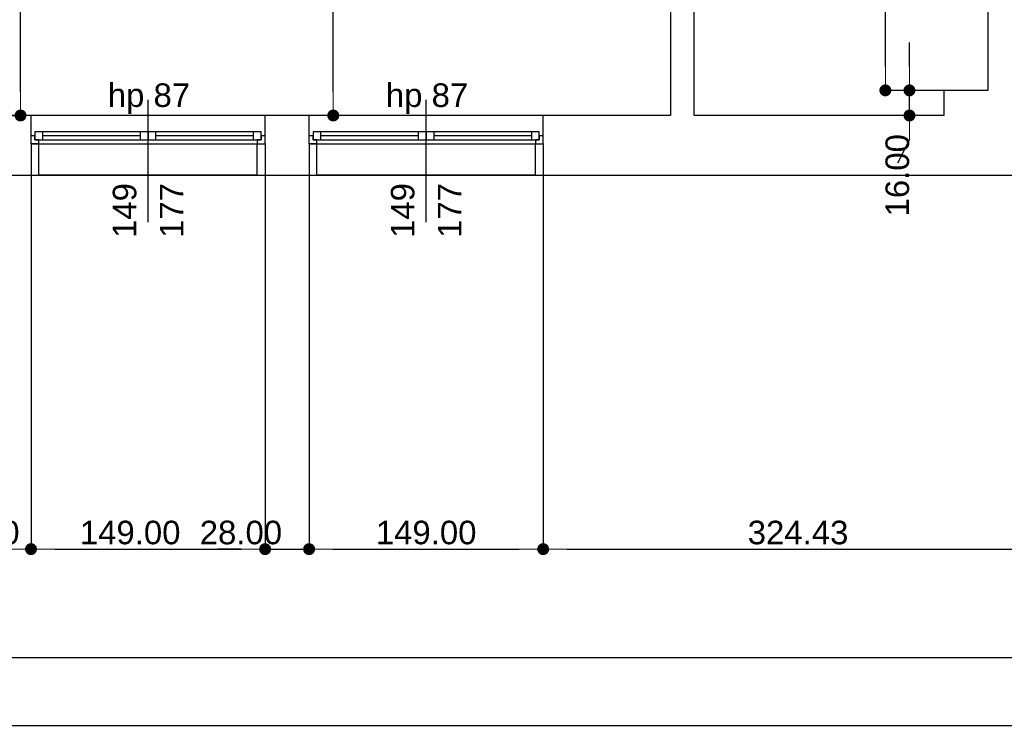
# Model space of a CAD drawing. Header units: millimetres. Extents: x -175445 to -20415, y -559200 to 231527.
# Tile 189 of 256: x -101623 to -95356, y -116408 to -111877. Entities that reach past the tile are written whole.
import ezdxf

# ---------------------------------------------------------------- set-up
doc = ezdxf.new("R2010")
doc.units = ezdxf.units.MM
doc.header["$MEASUREMENT"] = 0
for name, color, linetype in [('Obiekt', 7, 'Continuous'), ('Okno', 7, 'Continuous'), ('Strop', 7, 'Continuous'), ('Słup', 7, 'Continuous'), ('Wymiary', 63, 'Continuous'), ('Ściana', 7, 'Continuous')]:
    doc.layers.add(name, color=color, linetype=linetype)
doc.styles.add('Arial', font='txt')
doc.dimstyles.new('GENERATED_STYLE__1', dxfattribs={"dimtxt": 150, "dimasz": 152, "dimexe": 0.18, "dimexo": 0, "dimgap": 0.09, "dimtad": 1, "dimtih": 1, "dimtoh": 1, "dimlfac": 0.1, "dimzin": 0, "dimdsep": 46, "dimtxsty": 'Arial', "dimblk": 'ARROWHEAD_11', "dimblk1": 'ARROWHEAD_11', "dimblk2": 'ARROWHEAD_11', "dimcen": 0.09, "dimclrd": 114, "dimclre": 114, "dimclrt": 114, "dimazin": 0, "dimtfac": 1, "dimtdec": 4, "dimtmove": 0, "dimatfit": 3, "dimfxl": 1, "dimtolj": 1, "dimtzin": 0, "dimarcsym": 0})
doc.dimstyles.new('GENERATED_STYLE__3', dxfattribs={"dimtxt": 150, "dimasz": 152, "dimexe": 0.18, "dimexo": 0, "dimgap": 0.09, "dimtad": 1, "dimlfac": 0.1, "dimzin": 0, "dimdsep": 46, "dimtxsty": 'Arial', "dimblk": 'ARROWHEAD_11', "dimblk1": 'ARROWHEAD_11', "dimblk2": 'ARROWHEAD_11', "dimcen": 0.09, "dimclrd": 114, "dimclre": 114, "dimclrt": 114, "dimazin": 0, "dimtfac": 1, "dimtdec": 4, "dimtmove": 2, "dimatfit": 3, "dimfxl": 1, "dimtolj": 1, "dimtzin": 0, "dimarcsym": 0})

# ---------------------------------------------------------------- blocks, each defined once
blk = doc.blocks.new('ARROWHEAD_11')
at = {"color": 0, "linetype": 'Continuous', "lineweight": 0}
blk.add_line((0, 0), (-1, 0), dxfattribs=at)
at = {"color": 0, "linetype": 'Continuous', "lineweight": 0, "const_width": 0.25, "flags": 128}
blk.add_lwpolyline([(-0.125, 0, 1), (0.125, 0, 1)], format="xyb", close=True, dxfattribs=at)
blk = doc.blocks.new('*D3264')
at = {"layer": 'Defpoints', "color": 0}
for p in [(-99627, -110556.6), (-97480.7, -110556.6), (-97480.7, -112486.6)]:
    blk.add_point(p, dxfattribs=at)
at = {"layer": 'Wymiary', "color": 114, "lineweight": -2}
for p, q in [((-97480.7, -110556.6), (-99627.2, -110556.6)), ((-99627, -110708.6), (-99627, -111217.5)), ((-99627, -112334.6), (-99627, -111825.7)), ((-97480.7, -112486.6), (-99627.2, -112486.6))]:
    blk.add_line(p, q, dxfattribs=at)
at = {"layer": 'Wymiary', "color": 114, "lineweight": -2, "xscale": 152, "yscale": 152, "zscale": 152}
for p, rotation in [((-99627, -110556.6), 90), ((-99627, -112486.6), 270)]:
    blk.add_blockref('ARROWHEAD_11', p, dxfattribs=dict(at, rotation=rotation))
at = {"layer": 'Wymiary', "color": 114, "lineweight": 13, "insert": (-99627, -111521.6), "char_height": 150, "attachment_point": 5, "rotation": 90, "style": 'Arial'}
blk.add_mtext('\\A1;193.00', dxfattribs=at)
blk = doc.blocks.new('*D3266')
at = {"layer": 'Defpoints', "color": 0}
for p in [(-101710.7, -107986.6), (-101617.4, -107986.6), (-101810.7, -112486.6)]:
    blk.add_point(p, dxfattribs=at)
at = {"layer": 'Wymiary', "color": 114, "lineweight": -2}
for p, q in [((-101710.7, -107986.6), (-101617.2, -107986.6)), ((-101617.4, -108138.6), (-101617.4, -109922.4)), ((-101617.4, -112334.6), (-101617.4, -110550.8)), ((-101810.7, -112486.6), (-101617.2, -112486.6))]:
    blk.add_line(p, q, dxfattribs=at)
at = {"layer": 'Wymiary', "color": 114, "lineweight": -2, "xscale": 152, "yscale": 152, "zscale": 152}
for p, rotation in [((-101617.4, -107986.6), 90), ((-101617.4, -112486.6), 270)]:
    blk.add_blockref('ARROWHEAD_11', p, dxfattribs=dict(at, rotation=rotation))
at = {"layer": 'Wymiary', "color": 114, "lineweight": 13, "insert": (-101617.4, -110236.6), "char_height": 150, "attachment_point": 5, "rotation": 90, "style": 'Arial'}
blk.add_mtext('\\A1;450.00', dxfattribs=at)
blk = doc.blocks.new('*D3267')
at = {"layer": 'Defpoints', "color": 0}
for p in [(-95959.5, -112326.6), (-95740.7, -112326.6), (-95740.7, -112486.6)]:
    blk.add_point(p, dxfattribs=at)
at = {"layer": 'Wymiary', "color": 114, "lineweight": -2}
for p, q in [((-95959.5, -112174.6), (-95959.5, -112022.6)), ((-95740.7, -112326.6), (-95959.7, -112326.6)), ((-95959.5, -112486.6), (-95959.5, -112326.6)), ((-95740.7, -112486.6), (-95959.7, -112486.6)), ((-95959.5, -112638.6), (-96036.2, -112790.6))]:
    blk.add_line(p, q, dxfattribs=at)
at = {"layer": 'Wymiary', "color": 114, "lineweight": -2, "xscale": 152, "yscale": 152, "zscale": 152}
for p, rotation in [((-95959.5, -112326.6), 270), ((-95959.5, -112486.6), 90)]:
    blk.add_blockref('ARROWHEAD_11', p, dxfattribs=dict(at, rotation=rotation))
at = {"layer": 'Wymiary', "color": 114, "lineweight": 13, "insert": (-96036.2, -112867.3), "char_height": 150, "attachment_point": 5, "rotation": 90, "style": 'Arial'}
blk.add_mtext('\\A1;16.00', dxfattribs=at)
blk = doc.blocks.new('*D3268')
at = {"layer": 'Defpoints', "color": 0}
for p in [(-96112.8, -109506.6), (-95816.4, -109506.6), (-95740.7, -112326.6)]:
    blk.add_point(p, dxfattribs=at)
at = {"layer": 'Wymiary', "color": 114, "lineweight": -2}
for p, q in [((-95816.4, -109506.6), (-96113, -109506.6)), ((-96112.8, -109658.6), (-96112.8, -110604.1)), ((-96112.8, -112174.6), (-96112.8, -111229.1)), ((-95740.7, -112326.6), (-96113, -112326.6))]:
    blk.add_line(p, q, dxfattribs=at)
at = {"layer": 'Wymiary', "color": 114, "lineweight": -2, "xscale": 152, "yscale": 152, "zscale": 152}
for p, rotation in [((-96112.8, -109506.6), 90), ((-96112.8, -112326.6), 270)]:
    blk.add_blockref('ARROWHEAD_11', p, dxfattribs=dict(at, rotation=rotation))
at = {"layer": 'Wymiary', "color": 114, "lineweight": 13, "insert": (-96112.8, -110916.6), "char_height": 150, "attachment_point": 5, "rotation": 90, "style": 'Arial'}
blk.add_mtext('\\A1;282.00', dxfattribs=at)
blk = doc.blocks.new('*D3893')
at = {"layer": 'Defpoints', "color": 0}
for p in [(-101550.7, -112666.6), (-102220.7, -114276.6), (-101550.7, -115247.8)]:
    blk.add_point(p, dxfattribs=at)
at = {"layer": 'Wymiary', "color": 114, "lineweight": -2}
for p, q in [((-101550.7, -112666.6), (-101550.7, -115248)), ((-102220.7, -114276.6), (-102220.7, -115248)), ((-102068.7, -115247.8), (-101702.7, -115247.8))]:
    blk.add_line(p, q, dxfattribs=at)
at = {"layer": 'Wymiary', "color": 114, "lineweight": -2, "xscale": 152, "yscale": 152, "zscale": 152, "rotation": 180}
blk.add_blockref('ARROWHEAD_11', (-102220.7, -115247.8), dxfattribs=at)
at = {"layer": 'Wymiary', "color": 114, "lineweight": -2, "xscale": 152, "yscale": 152, "zscale": 152}
blk.add_blockref('ARROWHEAD_11', (-101550.7, -115247.8), dxfattribs=at)
at = {"layer": 'Wymiary', "color": 114, "lineweight": 13, "insert": (-101885.7, -115142.8), "char_height": 150, "attachment_point": 5, "style": 'Arial'}
blk.add_mtext('\\A1;67.00', dxfattribs=at)
blk = doc.blocks.new('*D3894')
at = {"layer": 'Defpoints', "color": 0}
for p in [(-101550.7, -112666.6), (-100060.7, -112666.6), (-100060.7, -115247.8)]:
    blk.add_point(p, dxfattribs=at)
at = {"layer": 'Wymiary', "color": 114, "lineweight": -2}
for p, q in [((-101550.7, -112666.6), (-101550.7, -115248)), ((-100060.7, -112666.6), (-100060.7, -115248)), ((-101398.7, -115247.8), (-100212.7, -115247.8))]:
    blk.add_line(p, q, dxfattribs=at)
at = {"layer": 'Wymiary', "color": 114, "lineweight": -2, "xscale": 152, "yscale": 152, "zscale": 152, "rotation": 180}
blk.add_blockref('ARROWHEAD_11', (-101550.7, -115247.8), dxfattribs=at)
at = {"layer": 'Wymiary', "color": 114, "lineweight": -2, "xscale": 152, "yscale": 152, "zscale": 152}
blk.add_blockref('ARROWHEAD_11', (-100060.7, -115247.8), dxfattribs=at)
at = {"layer": 'Wymiary', "color": 114, "lineweight": 13, "insert": (-100919.6, -115142.8), "char_height": 150, "attachment_point": 5, "style": 'Arial'}
blk.add_mtext('\\A1;149.00', dxfattribs=at)
blk = doc.blocks.new('*D3895')
at = {"layer": 'Defpoints', "color": 0}
for p in [(-100060.7, -112666.6), (-99780.7, -112666.6), (-99780.7, -115247.8)]:
    blk.add_point(p, dxfattribs=at)
at = {"layer": 'Wymiary', "color": 114, "lineweight": -2}
for p, q in [((-100060.7, -112666.6), (-100060.7, -115248)), ((-99780.7, -112666.6), (-99780.7, -115248)), ((-100212.7, -115247.8), (-100364.7, -115247.8)), ((-100060.7, -115247.8), (-99780.7, -115247.8)), ((-99628.7, -115247.8), (-99476.7, -115247.8))]:
    blk.add_line(p, q, dxfattribs=at)
at = {"layer": 'Wymiary', "color": 114, "lineweight": -2, "xscale": 152, "yscale": 152, "zscale": 152}
blk.add_blockref('ARROWHEAD_11', (-100060.7, -115247.8), dxfattribs=at)
at = {"layer": 'Wymiary', "color": 114, "lineweight": -2, "xscale": 152, "yscale": 152, "zscale": 152, "rotation": 180}
blk.add_blockref('ARROWHEAD_11', (-99780.7, -115247.8), dxfattribs=at)
at = {"layer": 'Wymiary', "color": 114, "lineweight": 13, "insert": (-100214.6, -115142.8), "char_height": 150, "attachment_point": 5, "style": 'Arial'}
blk.add_mtext('\\A1;28.00', dxfattribs=at)
blk = doc.blocks.new('*D3896')
at = {"layer": 'Defpoints', "color": 0}
for p in [(-99780.7, -112666.6), (-98290.7, -112666.6), (-98290.7, -115247.8)]:
    blk.add_point(p, dxfattribs=at)
at = {"layer": 'Wymiary', "color": 114, "lineweight": -2}
for p, q in [((-99780.7, -112666.6), (-99780.7, -115248)), ((-98290.7, -112666.6), (-98290.7, -115248)), ((-99628.7, -115247.8), (-98442.7, -115247.8))]:
    blk.add_line(p, q, dxfattribs=at)
at = {"layer": 'Wymiary', "color": 114, "lineweight": -2, "xscale": 152, "yscale": 152, "zscale": 152, "rotation": 180}
blk.add_blockref('ARROWHEAD_11', (-99780.7, -115247.8), dxfattribs=at)
at = {"layer": 'Wymiary', "color": 114, "lineweight": -2, "xscale": 152, "yscale": 152, "zscale": 152}
blk.add_blockref('ARROWHEAD_11', (-98290.7, -115247.8), dxfattribs=at)
at = {"layer": 'Wymiary', "color": 114, "lineweight": 13, "insert": (-99035.7, -115142.8), "char_height": 150, "attachment_point": 5, "style": 'Arial'}
blk.add_mtext('\\A1;149.00', dxfattribs=at)
blk = doc.blocks.new('*D3897')
at = {"layer": 'Defpoints', "color": 0}
for p in [(-98290.7, -112666.6), (-95046.4, -112666.6), (-95046.4, -115247.8)]:
    blk.add_point(p, dxfattribs=at)
at = {"layer": 'Wymiary', "color": 114, "lineweight": -2}
for p, q in [((-98290.7, -112666.6), (-98290.7, -115248)), ((-95046.4, -112666.6), (-95046.4, -115248)), ((-98138.7, -115247.8), (-95198.4, -115247.8))]:
    blk.add_line(p, q, dxfattribs=at)
at = {"layer": 'Wymiary', "color": 114, "lineweight": -2, "xscale": 152, "yscale": 152, "zscale": 152, "rotation": 180}
blk.add_blockref('ARROWHEAD_11', (-98290.7, -115247.8), dxfattribs=at)
at = {"layer": 'Wymiary', "color": 114, "lineweight": -2, "xscale": 152, "yscale": 152, "zscale": 152}
blk.add_blockref('ARROWHEAD_11', (-95046.4, -115247.8), dxfattribs=at)
at = {"layer": 'Wymiary', "color": 114, "lineweight": 13, "insert": (-96668.6, -115142.8), "char_height": 150, "attachment_point": 5, "style": 'Arial'}
blk.add_mtext('\\A1;324.43', dxfattribs=at)
blk = doc.blocks.new('*D3906')
at = {"layer": 'Defpoints', "color": 0}
for p in [(-80500.7, -112866.6), (-102220.7, -114276.6), (-80500.7, -115937.6)]:
    blk.add_point(p, dxfattribs=at)
at = {"layer": 'Wymiary', "color": 114, "lineweight": -2}
for p, q in [((-80500.7, -112866.6), (-80500.7, -115937.8)), ((-102220.7, -114276.6), (-102220.7, -115937.8)), ((-102068.7, -115937.6), (-80652.7, -115937.6))]:
    blk.add_line(p, q, dxfattribs=at)
at = {"layer": 'Wymiary', "color": 114, "lineweight": -2, "xscale": 152, "yscale": 152, "zscale": 152, "rotation": 180}
blk.add_blockref('ARROWHEAD_11', (-102220.7, -115937.6), dxfattribs=at)
at = {"layer": 'Wymiary', "color": 114, "lineweight": -2, "xscale": 152, "yscale": 152, "zscale": 152}
blk.add_blockref('ARROWHEAD_11', (-80500.7, -115937.6), dxfattribs=at)
at = {"layer": 'Wymiary', "color": 114, "lineweight": 13, "insert": (-91360.7, -115832.6), "char_height": 150, "attachment_point": 5, "style": 'Arial'}
blk.add_mtext('\\A1;2172.00', dxfattribs=at)
blk = doc.blocks.new('*D3912')
at = {"layer": 'Defpoints', "color": 0}
for p in [(-73250.7, -108356.6), (-147240.7, -114276.4), (-73250.7, -116369.7)]:
    blk.add_point(p, dxfattribs=at)
at = {"layer": 'Wymiary', "color": 114, "lineweight": -2}
for p, q in [((-73250.7, -108356.6), (-73250.7, -116369.9)), ((-147240.7, -114276.4), (-147240.7, -116369.9)), ((-147088.7, -116369.7), (-73402.7, -116369.7))]:
    blk.add_line(p, q, dxfattribs=at)
at = {"layer": 'Wymiary', "color": 114, "lineweight": -2, "xscale": 152, "yscale": 152, "zscale": 152, "rotation": 180}
blk.add_blockref('ARROWHEAD_11', (-147240.7, -116369.7), dxfattribs=at)
at = {"layer": 'Wymiary', "color": 114, "lineweight": -2, "xscale": 152, "yscale": 152, "zscale": 152}
blk.add_blockref('ARROWHEAD_11', (-73250.7, -116369.7), dxfattribs=at)
at = {"layer": 'Wymiary', "color": 114, "lineweight": 13, "insert": (-110245.7, -116264.7), "char_height": 150, "attachment_point": 5, "style": 'Arial'}
blk.add_mtext('\\A1;7399.00', dxfattribs=at)

msp = doc.modelspace()

# ---------------------------------------------------------------- linework, layer by layer
at = {"layer": 'Obiekt'}
for p, q in [((-100805.722, -113166.604), (-100805.722, -112386.604)), ((-99035.722, -113166.604), (-99035.722, -112386.604))]:
    msp.add_line(p, q, dxfattribs=at)
at = {"layer": 'Okno'}
for p, q in [((-100060.722, -112486.604), (-101550.722, -112486.604)), ((-98290.722, -112486.604), (-99780.722, -112486.604)), ((-101475.722, -112591.604), (-101525.722, -112591.604)), ((-101525.722, -112591.604), (-101525.722, -112641.604)), ((-100855.722, -112591.604), (-101475.722, -112591.604)), ((-101475.722, -112641.604), (-101475.722, -112591.604)), ((-100855.722, -112591.604), (-101475.722, -112591.604)), ((-100805.722, -112591.604), (-100855.722, -112591.604)), ((-100855.722, -112591.604), (-100855.722, -112641.604)), ((-100755.722, -112591.604), (-100805.722, -112591.604)), ((-100805.722, -112591.604), (-100805.722, -112641.604)), ((-100805.722, -112641.604), (-100805.722, -112591.604)), ((-100135.722, -112591.604), (-100755.722, -112591.604)), ((-100755.722, -112641.604), (-100755.722, -112591.604)), ((-100135.722, -112591.604), (-100755.722, -112591.604)), ((-100085.722, -112591.604), (-100135.722, -112591.604)), ((-100135.722, -112591.604), (-100135.722, -112641.604)), ((-100085.722, -112641.604), (-100085.722, -112591.604)), ((-99705.722, -112591.604), (-99755.722, -112591.604)), ((-99755.722, -112591.604), (-99755.722, -112641.604)), ((-99085.722, -112591.604), (-99705.722, -112591.604)), ((-99705.722, -112641.604), (-99705.722, -112591.604)), ((-99085.722, -112591.604), (-99705.722, -112591.604)), ((-99035.722, -112591.604), (-99085.722, -112591.604)), ((-99085.722, -112591.604), (-99085.722, -112641.604)), ((-98985.722, -112591.604), (-99035.722, -112591.604)), ((-99035.722, -112591.604), (-99035.722, -112641.604)), ((-99035.722, -112641.604), (-99035.722, -112591.604)), ((-98365.722, -112591.604), (-98985.722, -112591.604)), ((-98985.722, -112641.604), (-98985.722, -112591.604)), ((-98365.722, -112591.604), (-98985.722, -112591.604)), ((-98315.722, -112591.604), (-98365.722, -112591.604)), ((-98365.722, -112591.604), (-98365.722, -112641.604)), ((-98315.722, -112641.604), (-98315.722, -112591.604)), ((-101525.722, -112616.604), (-101550.722, -112616.604)), ((-101550.722, -112666.604), (-101550.722, -112616.604)), ((-101550.722, -112666.604), (-101500.722, -112666.604)), ((-101500.722, -112666.604), (-101550.722, -112666.604)), ((-101525.722, -112641.604), (-101525.722, -112616.604)), ((-101500.722, -112641.604), (-101525.722, -112641.604)), ((-101525.722, -112641.604), (-101475.722, -112641.604)), ((-101500.722, -112666.604), (-101500.722, -112641.604)), ((-101500.722, -112666.604), (-100805.722, -112666.604)), ((-100855.722, -112616.604), (-101475.722, -112616.604)), ((-101475.722, -112641.604), (-100855.722, -112641.604)), ((-100855.722, -112641.604), (-100805.722, -112641.604)), ((-100805.722, -112641.604), (-100755.722, -112641.604)), ((-100805.722, -112666.604), (-100110.722, -112666.604)), ((-100135.722, -112616.604), (-100755.722, -112616.604)), ((-100755.722, -112641.604), (-100135.722, -112641.604)), ((-100135.722, -112641.604), (-100085.722, -112641.604)), ((-100085.722, -112641.604), (-100110.722, -112641.604)), ((-100110.722, -112641.604), (-100110.722, -112666.604)), ((-100110.722, -112666.604), (-100060.722, -112666.604)), ((-100110.722, -112666.604), (-100060.722, -112666.604)), ((-100060.722, -112616.604), (-100085.722, -112616.604)), ((-100085.722, -112616.604), (-100085.722, -112641.604)), ((-100060.722, -112666.604), (-100060.722, -112616.604)), ((-99755.722, -112616.604), (-99780.722, -112616.604)), ((-99780.722, -112666.604), (-99780.722, -112616.604)), ((-99780.722, -112666.604), (-99730.722, -112666.604)), ((-99730.722, -112666.604), (-99780.722, -112666.604)), ((-99755.722, -112641.604), (-99755.722, -112616.604)), ((-99730.722, -112641.604), (-99755.722, -112641.604)), ((-99755.722, -112641.604), (-99705.722, -112641.604)), ((-99730.722, -112666.604), (-99730.722, -112641.604)), ((-99730.722, -112666.604), (-99035.722, -112666.604)), ((-99085.722, -112616.604), (-99705.722, -112616.604)), ((-99705.722, -112641.604), (-99085.722, -112641.604)), ((-99085.722, -112641.604), (-99035.722, -112641.604)), ((-99035.722, -112641.604), (-98985.722, -112641.604)), ((-99035.722, -112666.604), (-98340.722, -112666.604)), ((-98365.722, -112616.604), (-98985.722, -112616.604)), ((-98985.722, -112641.604), (-98365.722, -112641.604)), ((-98365.722, -112641.604), (-98315.722, -112641.604)), ((-98315.722, -112641.604), (-98340.722, -112641.604)), ((-98340.722, -112641.604), (-98340.722, -112666.604)), ((-98340.722, -112666.604), (-98290.722, -112666.604)), ((-98340.722, -112666.604), (-98290.722, -112666.604)), ((-98290.722, -112616.604), (-98315.722, -112616.604)), ((-98315.722, -112616.604), (-98315.722, -112641.604)), ((-98290.722, -112666.604), (-98290.722, -112616.604)), ((-100110.722, -112866.604), (-101500.722, -112866.604)), ((-98340.722, -112866.604), (-99730.722, -112866.604))]:
    msp.add_line(p, q, dxfattribs=at)
at = {"layer": 'Strop', "flags": 128}
msp.add_lwpolyline([(-145950.766, -114276.565), (-102220.766, -114276.565), (-102220.766, -112869.769), (-102220.766, -112866.565), (-86970.765, -112866.565), (-80500.722, -112866.565), (-80500.722, -108356.645), (-73250.715, -108356.645), (-73250.715, -107080.605), (-73250.715, -105060.605), (-73250.715, -104443.284, 0.03196361), (-87766.262, -96042.647, 0.00052298), (-87996.035, -95934.358, 0.00198881), (-88871.874, -95526.952, 0.03139835), (-102840.651, -90213.64, 0.034913), (-120656.111, -86030.364), (-120656.106, -86030.333), (-120656.209, -86030.316, 0.0261473), (-131693.029, -84820.632), (-135966.978, -84618.624, 0.0060186)], format="xyb", dxfattribs=at)
at = {"layer": 'Słup'}
for p, q in [((-95740.689, -112326.604), (-95740.689, -112486.604)), ((-95460.689, -112326.604), (-95740.689, -112326.604))]:
    msp.add_line(p, q, dxfattribs=at)
at = {"layer": 'Ściana'}
for p, q in [((-101550.722, -112616.604), (-101550.722, -112486.604)), ((-100060.722, -112616.604), (-100060.722, -112486.604)), ((-99780.722, -112616.604), (-99780.722, -112486.604)), ((-98290.722, -112616.604), (-98290.722, -112486.604)), ((-101550.722, -112666.604), (-101550.722, -112616.604)), ((-101500.722, -112666.604), (-101550.722, -112666.604)), ((-101500.722, -112866.604), (-101500.722, -112666.604)), ((-100110.722, -112866.604), (-100110.722, -112666.604)), ((-100110.722, -112666.604), (-100060.722, -112666.604)), ((-100060.722, -112666.604), (-100060.722, -112616.604)), ((-99780.722, -112666.604), (-99780.722, -112616.604)), ((-99730.722, -112666.604), (-99780.722, -112666.604)), ((-99730.722, -112866.604), (-99730.722, -112666.604)), ((-98340.722, -112866.604), (-98340.722, -112666.604)), ((-98340.722, -112666.604), (-98290.722, -112666.604)), ((-98290.722, -112666.604), (-98290.722, -112616.604))]:
    msp.add_line(p, q, dxfattribs=at)
at = {"layer": 'Ściana', "flags": 128}
for points in [[(-97330.722, -112486.604), (-97330.722, -108836.604)], [(-95460.689, -109506.604), (-95460.689, -112326.604)], [(-97480.722, -110556.604), (-97480.722, -112486.604)], [(-101550.722, -112486.604), (-101810.722, -112486.604)], [(-99780.722, -112486.604), (-100060.722, -112486.604)], [(-97480.722, -112486.604), (-98290.722, -112486.604)], [(-95740.689, -112486.604), (-97330.722, -112486.604)], [(-102220.722, -112866.604), (-101500.722, -112866.604)], [(-100110.722, -112866.604), (-99730.722, -112866.604)], [(-98340.722, -112866.604), (-94996.389, -112866.604)]]:
    msp.add_lwpolyline(points, dxfattribs=at)

# ---------------------------------------------------------------- texts
at = {"layer": 'Obiekt', "char_height": 150, "attachment_point": 7, "style": 'Arial'}
for insert in [(-101062.18, -112477.437), (-99292.18, -112477.437)]:
    msp.add_mtext('\\A1;{\\fArial|b0|i0|c238|p38;hp 87}', dxfattribs=dict(at, insert=insert))
at = {"layer": 'Obiekt', "char_height": 150, "attachment_point": 7, "rotation": 90, "style": 'Arial'}
for s, insert in [('\\A1;{\\fArial|b0|i0|c238|p38;149}', (-100878.255, -113266.604)), ('\\A1;{\\fArial|b0|i0|c238|p38;177}', (-100580.723, -113266.604)), ('\\A1;{\\fArial|b0|i0|c238|p38;149}', (-99108.255, -113266.604)), ('\\A1;{\\fArial|b0|i0|c238|p38;177}', (-98810.723, -113266.604))]:
    msp.add_mtext(s, dxfattribs=dict(at, insert=insert))

# ---------------------------------------------------------------- dimensions: what is measured, and where the dimension line sits
at = {"layer": 'Wymiary', "color": 114, "lineweight": 13}
for base, p1, p2, picture, middle in [((-101617.408, -107986.604), (-101810.722, -112486.604), (-101710.722, -107986.604), '*D3266', (-101617.408, -110236.604)), ((-96112.841, -109506.604), (-95740.689, -112326.604), (-95816.389, -109506.604), '*D3268', (-96112.841, -110916.604)), ((-99627.042, -110556.604), (-97480.722, -112486.604), (-97480.722, -110556.604), '*D3264', (-99627.042, -111521.604)), ((-95959.489, -112326.604), (-95740.689, -112486.604), (-95740.689, -112326.604), '*D3267', (-96036.165, -112867.28))]:
    dim = msp.add_linear_dim(base=base, p1=p1, p2=p2, angle=90, dimstyle='GENERATED_STYLE__1', dxfattribs=at)
    dim.commit()
    dim.dimension.update_dxf_attribs({"geometry": picture, "text_midpoint": middle, "dimtype": 160, "text_rotation": 90})
for base, p1, p2, picture, middle in [((-73250.715, -116369.739), (-147240.722, -114276.449), (-73250.715, -108356.645), '*D3912', (-110245.718, -116264.739)), ((-101550.722, -115247.817), (-102220.722, -114276.604), (-101550.722, -112666.604), '*D3893', (-101885.722, -115142.817)), ((-100060.722, -115247.817), (-101550.722, -112666.604), (-100060.722, -112666.604), '*D3894', (-100919.551, -115142.817)), ((-99780.722, -115247.817), (-100060.722, -112666.604), (-99780.722, -112666.604), '*D3895', (-100214.551, -115142.817)), ((-98290.722, -115247.817), (-99780.722, -112666.604), (-98290.722, -112666.604), '*D3896', (-99035.722, -115142.817)), ((-95046.389, -115247.817), (-98290.722, -112666.604), (-95046.389, -112666.604), '*D3897', (-96668.556, -115142.817)), ((-80500.722, -115937.59), (-102220.722, -114276.604), (-80500.722, -112866.604), '*D3906', (-91360.722, -115832.59))]:
    dim = msp.add_linear_dim(base=base, p1=p1, p2=p2, dimstyle='GENERATED_STYLE__3', dxfattribs=at)
    dim.commit()
    dim.dimension.update_dxf_attribs({"geometry": picture, "text_midpoint": middle, "dimtype": 160})

doc.saveas('drawing.dxf')
